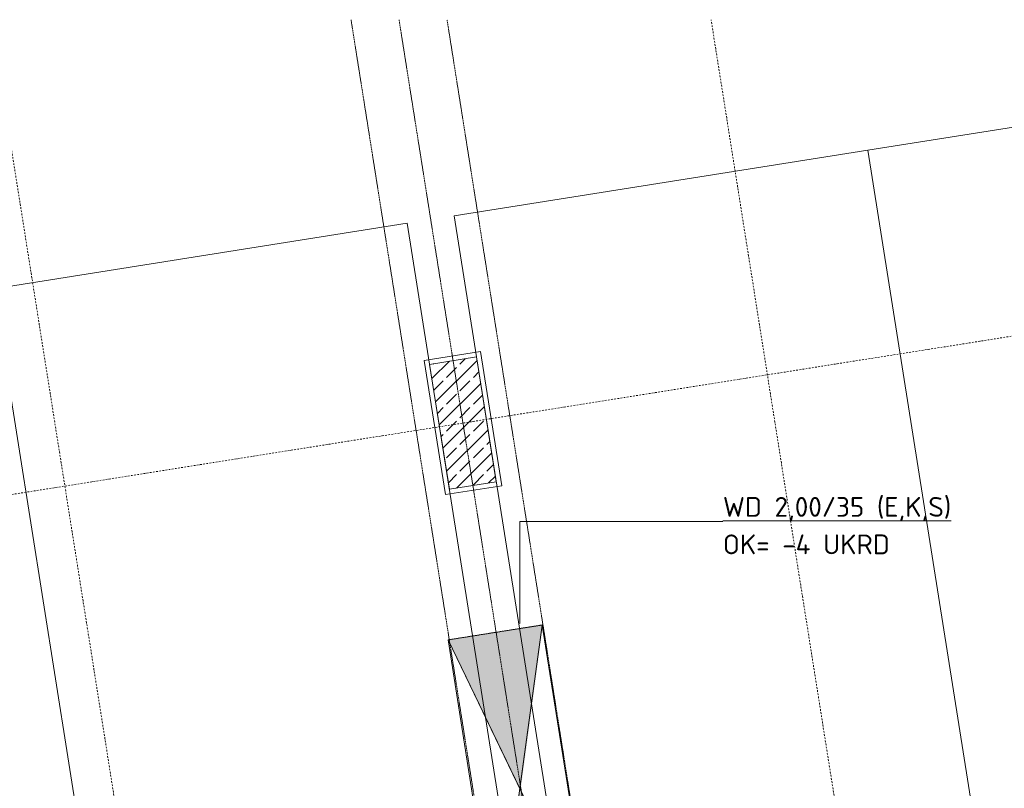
# Model space of a CAD drawing. Header units: millimetres. Extents: x 1523 to 73204, y -91281 to 10268.
# Tile 110 of 120: x 57163 to 63392, y -52112 to -47247. Entities that reach past the tile are written whole.
import ezdxf

# ---------------------------------------------------------------- set-up
doc = ezdxf.new("R2010")
doc.units = ezdxf.units.MM
doc.linetypes.add('IMPORT-STRICHPUNKT _7_', pattern=[20, 10, -5, 0, -5])
doc.linetypes.add('IMPORT-VERDECKT _8_', pattern=[7.5, 5, -2.5])
for name, color, linetype, lineweight, true_color in [('50 A--Möblierung', 7, 'Continuous', 13, 0x656565), ('90 A--Achsraster _1_50_', 7, 'IMPORT-STRICHPUNKT _7_', 13, 0x656565), ('AD', 1, 'Continuous', 13, 0xff0000), ('Neubau_10 A--Stütze', 7, 'Continuous', 13, 0x656565), ('Neubau_30 A--Träger _ Dachkonstruktion', 7, 'IMPORT-VERDECKT _8_', 13, 0x656565), ('Sockelbeschichtung Sprühnebel', 7, 'Continuous', 13, 0x656565), ('Xref_706_5_--_ÜP_-1_000_16_Übersichtsplan UG_IFC 2025_01_13_dwg', 7, 'Continuous', 13, 0x767676)]:
    doc.layers.add(name, color=color, linetype=linetype, lineweight=lineweight, true_color=true_color)
for name, color, linetype, lineweight in [('AD_Detail', 7, 'Continuous', 13), ('GB_HLS-OBJ', 7, 'Continuous', 18), ('M-EQPM-___-IDEN', 7, 'Continuous', 9)]:
    doc.layers.add(name, color=color, linetype=linetype, lineweight=lineweight)
doc.styles.add('ISOCPEUR', font='isocpeur.ttf', dxfattribs={"height": 125})

# ---------------------------------------------------------------- blocks, each defined once
blk = doc.blocks.new('SuD_WD_RB Allgemein - SuD_WD_RB Allgemein-38888333-SuD_-1UG gesamt Plot  - Blatt 7')
at = {"layer": 'AD', "lineweight": 18}
blk.add_hatch(color=256, dxfattribs=at).paths.add_polyline_path([(-602.7, -1000), (0, -1000), (-301.3, 0)])
at = {"layer": 'AD_Detail', "lineweight": 18, "true_color": 0xff0000}
blk.add_hatch(color=1, dxfattribs=at).paths.add_polyline_path([(-301.3, 0), (0, 1000), (-602.7, 1000), (-395, 310.9)])
at = {"layer": 'AD', "color": 7}
for p, q in [((-602.7, -1000), (0, 1000)), ((-602.7, 1000), (0, -1000)), ((-602.7, -1000), (-602.7, 1000)), ((-602.7, 1000), (0, 1000)), ((0, 1000), (0, -1000)), ((0, -1000), (-602.7, -1000))]:
    blk.add_line(p, q, dxfattribs=at)
at = {"layer": 'AD_Detail'}
for p, q in [((0, 1000), (-602.7, 1000)), ((-602.7, 1000), (-301.3, 0)), ((-301.3, 0), (0, 1000)), ((-301.3, 0), (-602.7, -1000)), ((0, -1000), (-301.3, 0)), ((-602.7, -1000), (0, -1000))]:
    blk.add_line(p, q, dxfattribs=at)
blk = doc.blocks.new('Xref_706_5_--_ÜP_-1_000_11_Übersichtsplan UG_IFC 2024_09_30_dwg_Standard-Rastermarker_29-41960583-SuD_-1UG gesamt Plot  - Blatt 7')
at = {"layer": '90 A--Achsraster _1_50_', "color": 9, "true_color": 0xcbcbcb}
blk.add_line((0, 0), (53500.2, 0), dxfattribs=at)
blk = doc.blocks.new('Xref_706_5_--_ÜP_-1_000_16_Übersichtsplan UG_IFC 2025_01_13_dwg-35469238-SuD_-1UG gesamt Plot  - Blatt 7')
at = {"layer": 'Neubau_10 A--Stütze', "true_color": 0xcbcbcb}
h = blk.add_hatch(dxfattribs=at)
h.set_pattern_fill('FP_4', color=9, style=0, pattern_type=2)
h.set_pattern_definition([(131.336, (0, 0), (90.10192, 79.25683), []), (131.336, (-45.05, -39.63), (90.10192, 79.25683), [90, -30])])
h.paths.add_polyline_path([(45850.7, -69825.3), (45822.8, -69526.6), (45026.3, -69601), (45054.2, -69899.7), (45844.5, -69825.9)])
at = {"layer": 'Neubau_30 A--Träger _ Dachkonstruktion', "linetype": 'Continuous', "true_color": 0xededed}
blk.add_hatch(color=7, dxfattribs=at).paths.add_polyline_path([(47769.1, -69495.5), (46745.6, -69289.8), (46746.5, -69295.2), (47758.4, -69499.8)])
at = {"layer": '50 A--Möblierung', "color": 9, "true_color": 0xcbcbcb, "flags": 128}
for points in [[(49355.7, -66535.1), (49109.2, -63896.6), (43633, -64408.1), (43879.5, -67046.6)], [(49602.1, -69173.6), (49355.7, -66535.1), (43879.5, -67046.6), (44126, -69685.1)], [(49876.5, -72110.8), (49630, -69472.3), (44153.9, -69983.8), (44400.3, -72622.4)], [(50122.9, -74749.4), (49876.5, -72110.8), (44400.3, -72622.4), (44646.8, -75260.9)]]:
    blk.add_lwpolyline(points, close=True, dxfattribs=at)
at = {"layer": '90 A--Achsraster _1_50_', "color": 9, "true_color": 0xcbcbcb}
for p, q in [((65651.6, -65866.7), (42990.9, -67983.3)), ((65360.4, -70413.5), (42699.7, -72530.1))]:
    blk.add_line(p, q, dxfattribs=at)
at = {"layer": 'Neubau_10 A--Stütze', "color": 9, "true_color": 0xcbcbcb, "flags": 128}
blk.add_lwpolyline([(45850.7, -69825.3), (45822.8, -69526.6), (45026.3, -69601), (45054.2, -69899.7)], close=True, dxfattribs=at)
at = {"layer": 'Neubau_30 A--Träger _ Dachkonstruktion', "color": 9, "true_color": 0xcbcbcb}
for p, q in [((42864.7, -69953.6), (62605, -68109.7)), ((46745.6, -69289.8), (42884.1, -69650.5))]:
    blk.add_line(p, q, dxfattribs=at)
at = {"layer": 'Neubau_30 A--Träger _ Dachkonstruktion', "color": 9, "true_color": 0xcbcbcb, "flags": 128}
for points in [[(53922.9, -68619.4), (48736.9, -69103.8), (46745.6, -69289.8), (46801.4, -69887.2), (42845.3, -70256.7)], [(46801.4, -69887.2), (48792.7, -69701.2), (48736.9, -69103.8)]]:
    blk.add_lwpolyline(points, dxfattribs=at)
at = {"layer": 'Sockelbeschichtung Sprühnebel', "color": 9, "true_color": 0xcbcbcb, "flags": 128}
blk.add_lwpolyline([(45027.1, -69932.4), (44993.6, -69574), (45849.9, -69494), (45883.4, -69852.4)], close=True, dxfattribs=at)
at = {"rotation": 95.33628353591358}
blk.add_blockref('Xref_706_5_--_ÜP_-1_000_11_Übersichtsplan UG_IFC 2024_09_30_dwg_Standard-Rastermarker_29-41960583-SuD_-1UG gesamt Plot  - Blatt 7', (49410.3, -112235.8), dxfattribs=at)

msp = doc.modelspace()

# ---------------------------------------------------------------- linework, layer by layer
at = {"layer": 'M-EQPM-___-IDEN'}
for p, q in [((60327.084, -50422.796), (61612.051, -50422.796)), ((60327.084, -51068.727), (60327.084, -50422.796))]:
    msp.add_line(p, q, dxfattribs=at)

# ---------------------------------------------------------------- block references
at = {"layer": 'GB_HLS-OBJ', "rotation": 9.000000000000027}
msp.add_blockref('SuD_WD_RB Allgemein - SuD_WD_RB Allgemein-38888333-SuD_-1UG gesamt Plot  - Blatt 7', (60624.705, -52066.683), dxfattribs=at)
at = {"layer": 'Xref_706_5_--_ÜP_-1_000_16_Übersichtsplan UG_IFC 2025_01_13_dwg', "color": 9, "true_color": 0xcbcbcb, "rotation": 273.6637164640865}
msp.add_blockref('Xref_706_5_--_ÜP_-1_000_16_Übersichtsplan UG_IFC 2025_01_13_dwg-35469238-SuD_-1UG gesamt Plot  - Blatt 7', (126634.737, 0), dxfattribs=at)

# ---------------------------------------------------------------- texts
at = {"layer": 'M-EQPM-___-IDEN', "color": 1, "true_color": 0xff0000, "char_height": 125, "attachment_point": 1, "style": 'ISOCPEUR'}
for s, insert, width in [('\\LWD 2,00/35 (E,K,S)', (61612.051, -50268.434), 1747.67875), ('OK= -4 UKRD', (61612.051, -50505.697), 1242.61562)]:
    msp.add_mtext(s, dxfattribs=dict(at, insert=insert, width=width))

doc.saveas('drawing.dxf')
